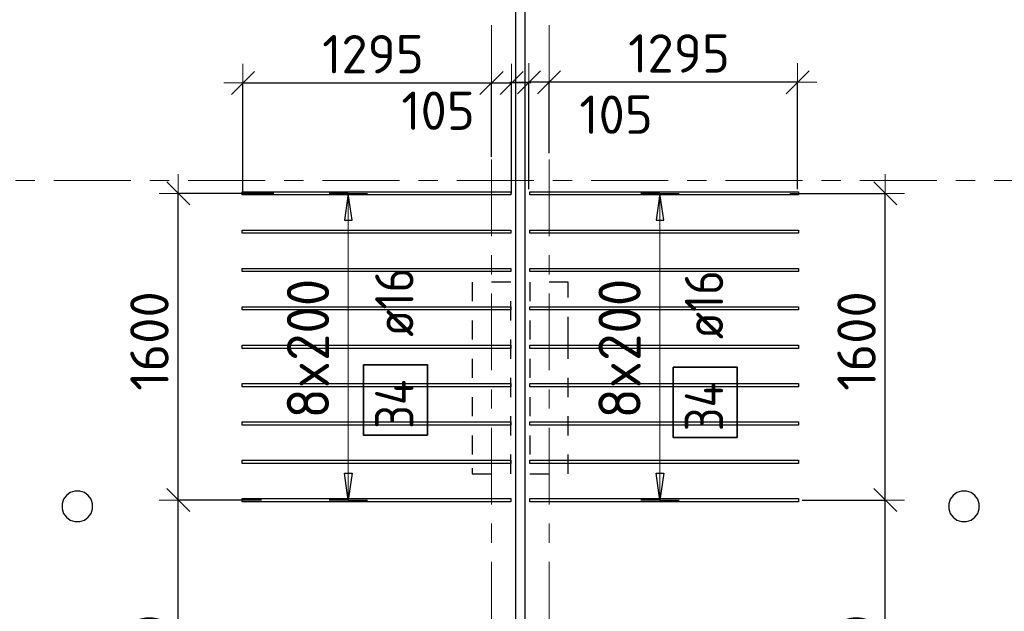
# Model space of a CAD drawing. Header units: metres. Extents: x -38 to 97, y -15 to 21.
# Tile 27 of 132: x 30.09 to 35.22, y 5.15 to 8.24. Entities that reach past the tile are written whole.
import ezdxf

# ---------------------------------------------------------------- set-up
doc = ezdxf.new("R2010")
doc.units = ezdxf.units.M
doc.header["$PDMODE"] = 65
for name, pattern in [('______11', [0.5, 0.4, -0.05, 0, -0.05]), ('______2', [0.0405, 0.03, -0.0105]), ('______5', [1.1, 0.8, -0.1, 0.1, -0.1])]:
    doc.linetypes.add(name, pattern=pattern)
for name, color, linetype, lineweight in [('XR$2$Осевая линия (1)', 7, '______5', 13), ('XR$4$Перекрытие (1)', 7, 'Continuous', 35), ('XR$4$Размерная линия (1)', 7, 'Continuous', 13)]:
    doc.layers.add(name, color=color, linetype=linetype, lineweight=lineweight)
doc.layers.add('XR$4$Арм.стержн.Доп. Арм верхн.зоны Х', color=7, linetype='Continuous', lineweight=35, true_color=0x8c8cff)
doc.layers.add('XR$6$Стена_ бетон несущ.', color=7, linetype='Continuous', lineweight=70, true_color=0xb4b496)
doc.styles.add('ISOCPEUR', font='txt')
doc.dimstyles.new('DIMSTYLE_3', dxfattribs={"dimtxt": 0.2, "dimasz": 0.2, "dimexe": 0, "dimexo": 0, "dimgap": 0.1, "dimtad": 2, "dimdec": 0, "dimlfac": 1000, "dimrnd": 5, "dimzin": 12, "dimdsep": 46, "dimtxsty": 'ISOCPEUR', "dimblk1": 'ALL_ML_STRICH', "dimblk2": 'ALL_ML_STRICH', "dimsah": 1, "dimcen": 0, "dimclrd": 7, "dimclre": 256, "dimclrt": 7, "dimadec": 0, "dimazin": 0, "dimtfac": 1, "dimtdec": 0, "dimtix": 1, "dimtmove": 2, "dimatfit": 3, "dimfxl": 0, "dimtzin": 0, "dimlwd": 0, "dimlwe": -3, "dimarcsym": 0})
doc.dimstyles.new('DIMSTYLE_33', dxfattribs={"dimtxt": 0.2, "dimasz": 0.2, "dimexe": 0, "dimexo": 0, "dimgap": 0.1, "dimtad": 2, "dimdec": 0, "dimlfac": 1000, "dimrnd": 5, "dimzin": 12, "dimdsep": 46, "dimtxsty": 'ISOCPEUR', "dimblk1": 'ALL_ML_STRICH', "dimblk2": 'ALL_ML_STRICH', "dimsah": 1, "dimcen": 0, "dimclrd": 7, "dimclre": 256, "dimclrt": 7, "dimadec": 0, "dimazin": 0, "dimtfac": 1, "dimtdec": 0, "dimtix": 1, "dimtmove": 2, "dimatfit": 3, "dimfxl": 0, "dimtvp": 1.2, "dimtzin": 0, "dimlwd": 0, "dimlwe": -3, "dimarcsym": 0})
doc.dimstyles.new('DIMSTYLE_34', dxfattribs={"dimtxt": 0.2, "dimasz": 0.2, "dimexe": 0, "dimexo": 0, "dimgap": 0.1, "dimtad": 0, "dimdec": 0, "dimlfac": 1000, "dimrnd": 5, "dimzin": 12, "dimdsep": 46, "dimtxsty": 'ISOCPEUR', "dimblk1": 'ALL_ML_STRICH', "dimblk2": 'ALL_ML_STRICH', "dimsah": 1, "dimcen": 0, "dimclrd": 7, "dimclre": 256, "dimclrt": 7, "dimadec": 0, "dimazin": 0, "dimtfac": 1, "dimtdec": 0, "dimtix": 1, "dimtmove": 2, "dimatfit": 3, "dimfxl": 0, "dimtvp": 1.2, "dimtzin": 0, "dimlwd": 0, "dimlwe": -3, "dimarcsym": 0})

# ---------------------------------------------------------------- blocks, each defined once
blk = doc.blocks.new('ALL_ML_STRICH')
at = {"color": 0, "linetype": 'ByBlock', "lineweight": -2}
for p, q in [((-0.3, -0.3), (0.3, 0.3)), ((0, -0.5), (0, 0.5)), ((-1, 0), (0.5, 0))]:
    blk.add_line(p, q, dxfattribs=at)
blk = doc.blocks.new('*D401')
at = {"layer": 'DEFPOINTS', "color": 7, "linetype": 'Continuous', "lineweight": 13, "transparency": 33554687}
for p in [(31.3707, 5.7325), (30.9177, 3.9508), (31.3249, 3.9508)]:
    blk.add_point(p, dxfattribs=at)
at = {"layer": 'XR$4$Размерная линия (1)', "color": 9, "linetype": 'Continuous', "lineweight": -2, "true_color": 0xc7c7c7, "transparency": 33554687}
for p, q in [((31.3507, 5.7325), (30.9177, 5.7325)), ((31.3049, 3.9508), (30.9177, 3.9508))]:
    blk.add_line(p, q, dxfattribs=at)
at = {"layer": 'XR$4$Размерная линия (1)', "color": 7, "linetype": 'Continuous', "lineweight": -2, "transparency": 33554687}
blk.add_line((30.9177, 3.9508), (30.9177, 5.7325), dxfattribs=at)
at = {"layer": 'XR$4$Размерная линия (1)', "color": 7, "linetype": 'Continuous', "lineweight": 13, "transparency": 33554687, "xscale": 0.2, "yscale": 0.2, "zscale": 0.2}
for p, rotation in [((30.9177, 5.7325), 90), ((30.9177, 3.9508), 270)]:
    blk.add_blockref('ALL_ML_STRICH', p, dxfattribs=dict(at, rotation=rotation))
at = {"layer": 'XR$4$Размерная линия (1)', "color": 7, "linetype": 'Continuous', "lineweight": 13, "transparency": 33554687, "insert": (30.7677, 4.8716), "char_height": 0.2, "width": 0.8, "attachment_point": 5, "rotation": 90, "style": 'ISOCPEUR'}
blk.add_mtext('\\A1;{1780}', dxfattribs=at)
blk = doc.blocks.new('*D402')
at = {"layer": 'DEFPOINTS', "color": 7, "linetype": 'Continuous', "lineweight": 13, "transparency": 33554687}
for p in [(31.4356, 7.3325), (30.9177, 5.7325), (31.3707, 5.7325)]:
    blk.add_point(p, dxfattribs=at)
at = {"layer": 'XR$4$Размерная линия (1)', "color": 9, "linetype": 'Continuous', "lineweight": -2, "true_color": 0xc7c7c7, "transparency": 33554687}
for p, q in [((31.4156, 7.3325), (30.9177, 7.3325)), ((31.3507, 5.7325), (30.9177, 5.7325))]:
    blk.add_line(p, q, dxfattribs=at)
at = {"layer": 'XR$4$Размерная линия (1)', "color": 7, "linetype": 'Continuous', "lineweight": -2, "transparency": 33554687}
blk.add_line((30.9177, 5.7325), (30.9177, 7.3325), dxfattribs=at)
at = {"layer": 'XR$4$Размерная линия (1)', "color": 7, "linetype": 'Continuous', "lineweight": 13, "transparency": 33554687, "xscale": 0.2, "yscale": 0.2, "zscale": 0.2}
for p, rotation in [((30.9177, 7.3325), 90), ((30.9177, 5.7325), 270)]:
    blk.add_blockref('ALL_ML_STRICH', p, dxfattribs=dict(at, rotation=rotation))
at = {"layer": 'XR$4$Размерная линия (1)', "color": 7, "linetype": 'Continuous', "lineweight": 13, "transparency": 33554687, "insert": (30.7677, 6.5625), "char_height": 0.2, "width": 0.8, "attachment_point": 5, "rotation": 90, "style": 'ISOCPEUR'}
blk.add_mtext('\\A1;{1600}', dxfattribs=at)
blk = doc.blocks.new('*D475')
at = {"layer": 'DEFPOINTS', "color": 7, "linetype": 'Continuous', "lineweight": 13, "transparency": 33554687}
for p in [(34.145, 7.9128), (32.85, 7.5228), (34.145, 7.334)]:
    blk.add_point(p, dxfattribs=at)
at = {"layer": 'XR$4$Размерная линия (1)', "color": 9, "linetype": 'Continuous', "lineweight": -2, "true_color": 0xc7c7c7, "transparency": 33554687}
for p, q in [((32.85, 7.5428), (32.85, 7.9128)), ((34.145, 7.354), (34.145, 7.9128))]:
    blk.add_line(p, q, dxfattribs=at)
at = {"layer": 'XR$4$Размерная линия (1)', "color": 7, "linetype": 'Continuous', "lineweight": -2, "transparency": 33554687}
blk.add_line((34.145, 7.9128), (32.85, 7.9128), dxfattribs=at)
at = {"layer": 'XR$4$Размерная линия (1)', "color": 7, "linetype": 'Continuous', "lineweight": 13, "transparency": 33554687, "xscale": 0.2, "yscale": 0.2, "zscale": 0.2}
for p, rotation in [((32.85, 7.9128), 180), ((34.145, 7.9128), 360)]:
    blk.add_blockref('ALL_ML_STRICH', p, dxfattribs=dict(at, rotation=rotation))
at = {"layer": 'XR$4$Размерная линия (1)', "color": 7, "linetype": 'Continuous', "lineweight": 13, "transparency": 33554687, "insert": (33.5275, 8.0628), "char_height": 0.2, "width": 0.8, "attachment_point": 5, "style": 'ISOCPEUR'}
blk.add_mtext('\\A1;{1295}', dxfattribs=at)
blk = doc.blocks.new('*D476')
at = {"layer": 'DEFPOINTS', "color": 7, "linetype": 'Continuous', "lineweight": 13, "transparency": 33554687}
for p in [(32.85, 7.9128), (32.85, 7.5228), (32.745, 7.334)]:
    blk.add_point(p, dxfattribs=at)
at = {"layer": 'XR$4$Размерная линия (1)', "color": 9, "linetype": 'Continuous', "lineweight": -2, "true_color": 0xc7c7c7, "transparency": 33554687}
for p, q in [((32.745, 7.354), (32.745, 7.9128)), ((32.85, 7.5428), (32.85, 7.9128))]:
    blk.add_line(p, q, dxfattribs=at)
at = {"layer": 'XR$4$Размерная линия (1)', "color": 7, "linetype": 'Continuous', "lineweight": -2, "transparency": 33554687}
blk.add_line((32.85, 7.9128), (32.745, 7.9128), dxfattribs=at)
at = {"layer": 'XR$4$Размерная линия (1)', "color": 7, "linetype": 'Continuous', "lineweight": 13, "transparency": 33554687, "xscale": 0.2, "yscale": 0.2, "zscale": 0.2}
for p, rotation in [((32.745, 7.9128), 180), ((32.85, 7.9128), 360)]:
    blk.add_blockref('ALL_ML_STRICH', p, dxfattribs=dict(at, rotation=rotation))
at = {"layer": 'XR$4$Размерная линия (1)', "color": 7, "linetype": 'Continuous', "lineweight": 13, "transparency": 33554687, "insert": (33.1993, 7.7435), "char_height": 0.2, "width": 0.6, "attachment_point": 5, "style": 'ISOCPEUR'}
blk.add_mtext('\\A1;{105}', dxfattribs=at)
blk = doc.blocks.new('*D477')
at = {"layer": 'DEFPOINTS', "color": 7, "linetype": 'Continuous', "lineweight": 13, "transparency": 33554687}
for p in [(31.255, 7.9089), (32.55, 7.5028), (31.255, 7.314)]:
    blk.add_point(p, dxfattribs=at)
at = {"layer": 'XR$4$Размерная линия (1)', "color": 9, "linetype": 'Continuous', "lineweight": -2, "true_color": 0xc7c7c7, "transparency": 33554687}
for p, q in [((31.255, 7.334), (31.255, 7.9089)), ((32.55, 7.5228), (32.55, 7.9089))]:
    blk.add_line(p, q, dxfattribs=at)
at = {"layer": 'XR$4$Размерная линия (1)', "color": 7, "linetype": 'Continuous', "lineweight": -2, "transparency": 33554687}
blk.add_line((31.255, 7.9089), (32.55, 7.9089), dxfattribs=at)
at = {"layer": 'XR$4$Размерная линия (1)', "color": 7, "linetype": 'Continuous', "lineweight": 13, "transparency": 33554687, "xscale": 0.2, "yscale": 0.2, "zscale": 0.2, "rotation": 180}
blk.add_blockref('ALL_ML_STRICH', (31.255, 7.9089), dxfattribs=at)
at = {"layer": 'XR$4$Размерная линия (1)', "color": 7, "linetype": 'Continuous', "lineweight": 13, "transparency": 33554687, "xscale": 0.2, "yscale": 0.2, "zscale": 0.2}
blk.add_blockref('ALL_ML_STRICH', (32.55, 7.9089), dxfattribs=at)
at = {"layer": 'XR$4$Размерная линия (1)', "color": 7, "linetype": 'Continuous', "lineweight": 13, "transparency": 33554687, "insert": (31.9325, 8.0589), "char_height": 0.2, "width": 0.8, "attachment_point": 5, "style": 'ISOCPEUR'}
blk.add_mtext('\\A1;{1295}', dxfattribs=at)
blk = doc.blocks.new('*D478')
at = {"layer": 'DEFPOINTS', "color": 7, "linetype": 'Continuous', "lineweight": 13, "transparency": 33554687}
for p in [(32.55, 7.9089), (32.55, 7.5028), (32.655, 7.314)]:
    blk.add_point(p, dxfattribs=at)
at = {"layer": 'XR$4$Размерная линия (1)', "color": 9, "linetype": 'Continuous', "lineweight": -2, "true_color": 0xc7c7c7, "transparency": 33554687}
for p, q in [((32.55, 7.5228), (32.55, 7.9089)), ((32.655, 7.334), (32.655, 7.9089))]:
    blk.add_line(p, q, dxfattribs=at)
at = {"layer": 'XR$4$Размерная линия (1)', "color": 7, "linetype": 'Continuous', "lineweight": -2, "transparency": 33554687}
blk.add_line((32.55, 7.9089), (32.655, 7.9089), dxfattribs=at)
at = {"layer": 'XR$4$Размерная линия (1)', "color": 7, "linetype": 'Continuous', "lineweight": 13, "transparency": 33554687, "xscale": 0.2, "yscale": 0.2, "zscale": 0.2, "rotation": 180}
blk.add_blockref('ALL_ML_STRICH', (32.55, 7.9089), dxfattribs=at)
at = {"layer": 'XR$4$Размерная линия (1)', "color": 7, "linetype": 'Continuous', "lineweight": 13, "transparency": 33554687, "xscale": 0.2, "yscale": 0.2, "zscale": 0.2}
blk.add_blockref('ALL_ML_STRICH', (32.655, 7.9089), dxfattribs=at)
at = {"layer": 'XR$4$Размерная линия (1)', "color": 7, "linetype": 'Continuous', "lineweight": 13, "transparency": 33554687, "insert": (32.2718, 7.7642), "char_height": 0.2, "width": 0.6, "attachment_point": 5, "style": 'ISOCPEUR'}
blk.add_mtext('\\A1;{105}', dxfattribs=at)
blk = doc.blocks.new('*D659')
at = {"layer": 'DEFPOINTS', "color": 7, "linetype": 'Continuous', "lineweight": 13, "transparency": 33554687}
for p in [(34.1493, 5.7325), (34.1951, 3.9508), (34.6023, 3.9508)]:
    blk.add_point(p, dxfattribs=at)
at = {"layer": 'XR$4$Размерная линия (1)', "color": 9, "linetype": 'Continuous', "lineweight": -2, "true_color": 0xc7c7c7, "transparency": 33554687}
for p, q in [((34.1693, 5.7325), (34.6023, 5.7325)), ((34.2151, 3.9508), (34.6023, 3.9508))]:
    blk.add_line(p, q, dxfattribs=at)
at = {"layer": 'XR$4$Размерная линия (1)', "color": 7, "linetype": 'Continuous', "lineweight": -2, "transparency": 33554687}
blk.add_line((34.6023, 3.9508), (34.6023, 5.7325), dxfattribs=at)
at = {"layer": 'XR$4$Размерная линия (1)', "color": 7, "linetype": 'Continuous', "lineweight": 13, "transparency": 33554687, "xscale": 0.2, "yscale": 0.2, "zscale": 0.2}
for p, rotation in [((34.6023, 5.7325), 90), ((34.6023, 3.9508), 270)]:
    blk.add_blockref('ALL_ML_STRICH', p, dxfattribs=dict(at, rotation=rotation))
at = {"layer": 'XR$4$Размерная линия (1)', "color": 7, "linetype": 'Continuous', "lineweight": 13, "transparency": 33554687, "insert": (34.4523, 4.8716), "char_height": 0.2, "width": 0.8, "attachment_point": 5, "rotation": 90, "style": 'ISOCPEUR'}
blk.add_mtext('\\A1;{1780}', dxfattribs=at)
blk = doc.blocks.new('*D660')
at = {"layer": 'DEFPOINTS', "color": 7, "linetype": 'Continuous', "lineweight": 13, "transparency": 33554687}
for p in [(34.0844, 7.3325), (34.1493, 5.7325), (34.6023, 5.7325)]:
    blk.add_point(p, dxfattribs=at)
at = {"layer": 'XR$4$Размерная линия (1)', "color": 9, "linetype": 'Continuous', "lineweight": -2, "true_color": 0xc7c7c7, "transparency": 33554687}
for p, q in [((34.1044, 7.3325), (34.6023, 7.3325)), ((34.1693, 5.7325), (34.6023, 5.7325))]:
    blk.add_line(p, q, dxfattribs=at)
at = {"layer": 'XR$4$Размерная линия (1)', "color": 7, "linetype": 'Continuous', "lineweight": -2, "transparency": 33554687}
blk.add_line((34.6023, 5.7325), (34.6023, 7.3325), dxfattribs=at)
at = {"layer": 'XR$4$Размерная линия (1)', "color": 7, "linetype": 'Continuous', "lineweight": 13, "transparency": 33554687, "xscale": 0.2, "yscale": 0.2, "zscale": 0.2}
for p, rotation in [((34.6023, 7.3325), 90), ((34.6023, 5.7325), 270)]:
    blk.add_blockref('ALL_ML_STRICH', p, dxfattribs=dict(at, rotation=rotation))
at = {"layer": 'XR$4$Размерная линия (1)', "color": 7, "linetype": 'Continuous', "lineweight": 13, "transparency": 33554687, "insert": (34.4523, 6.5625), "char_height": 0.2, "width": 0.8, "attachment_point": 5, "rotation": 90, "style": 'ISOCPEUR'}
blk.add_mtext('\\A1;{1600}', dxfattribs=at)

msp = doc.modelspace()

# ---------------------------------------------------------------- linework, layer by layer
at = {"layer": 'XR$2$Осевая линия (1)', "color": 253, "linetype": '______11', "lineweight": 13, "true_color": 0xa0a0a0, "transparency": 33554687}
for p, q in [((32.55, -3.39), (32.55, 19.78)), ((32.85, -3.39), (32.85, 19.78)), ((-2.63, 7.4), (62.6, 7.4))]:
    msp.add_line(p, q, dxfattribs=at)
at = {"layer": 'XR$4$Арм.стержн.Доп. Арм верхн.зоны Х', "color": 253, "linetype": 'Continuous', "lineweight": -3, "true_color": 0xa0a0a0, "transparency": 33554687}
for p, q in [((31.8037, 7.3325), (31.7037, 7.3325)), ((31.8037, 7.3325), (31.9037, 7.3325)), ((33.4274, 7.3325), (33.3274, 7.3325)), ((33.4274, 7.3325), (33.5274, 7.3325)), ((31.8037, 5.7325), (31.7037, 5.7325)), ((31.8037, 5.7325), (31.9037, 5.7325)), ((33.4274, 5.7325), (33.3274, 5.7325)), ((33.4274, 5.7325), (33.5274, 5.7325))]:
    msp.add_line(p, q, dxfattribs=at)
at = {"layer": 'XR$4$Арм.стержн.Доп. Арм верхн.зоны Х', "color": 7, "linetype": 'Continuous', "lineweight": 25, "transparency": 33554687}
for p, q in [((31.8037, 7.3325), (31.7837, 7.1925)), ((31.8237, 7.1925), (31.8037, 7.3325)), ((33.4274, 7.3325), (33.4074, 7.1925)), ((33.4474, 7.1925), (33.4274, 7.3325)), ((31.7837, 7.1925), (31.8237, 7.1925)), ((33.4074, 7.1925), (33.4474, 7.1925)), ((31.8037, 5.7325), (31.7837, 5.8725)), ((31.7837, 5.8725), (31.8237, 5.8725)), ((31.8237, 5.8725), (31.8037, 5.7325)), ((33.4274, 5.7325), (33.4074, 5.8725)), ((33.4074, 5.8725), (33.4474, 5.8725)), ((33.4474, 5.8725), (33.4274, 5.7325))]:
    msp.add_line(p, q, dxfattribs=at)
at = {"layer": 'XR$4$Арм.стержн.Доп. Арм верхн.зоны Х', "color": 7, "linetype": 'Continuous', "lineweight": 13, "transparency": 33554687}
for p, q in [((31.8037, 7.3325), (31.8037, 7.3325)), ((31.8037, 5.7325), (31.8037, 7.3325)), ((33.4274, 7.3325), (33.4274, 7.3325)), ((33.4274, 5.7325), (33.4274, 7.3325)), ((31.8037, 5.7325), (31.8037, 5.7325)), ((33.4274, 5.7325), (33.4274, 5.7325))]:
    msp.add_line(p, q, dxfattribs=at)
at = {"layer": 'XR$4$Арм.стержн.Доп. Арм верхн.зоны Х', "color": 7, "linetype": 'Continuous', "lineweight": 25, "transparency": 33554687}
for points in [[(32.65, 7.3245), (31.25, 7.3245), (31.25, 7.3405), (32.65, 7.3405), (32.65, 7.3245)], [(32.75, 7.3405), (34.15, 7.3405), (34.15, 7.3245), (32.75, 7.3245), (32.75, 7.3405)], [(32.65, 7.1245), (31.25, 7.1245), (31.25, 7.1405), (32.65, 7.1405), (32.65, 7.1245)], [(32.75, 7.1405), (34.15, 7.1405), (34.15, 7.1245), (32.75, 7.1245), (32.75, 7.1405)], [(32.65, 6.9245), (31.25, 6.9245), (31.25, 6.9405), (32.65, 6.9405), (32.65, 6.9245)], [(32.75, 6.9405), (34.15, 6.9405), (34.15, 6.9245), (32.75, 6.9245), (32.75, 6.9405)], [(32.65, 6.7245), (31.25, 6.7245), (31.25, 6.7405), (32.65, 6.7405), (32.65, 6.7245)], [(32.75, 6.7405), (34.15, 6.7405), (34.15, 6.7245), (32.75, 6.7245), (32.75, 6.7405)], [(32.65, 6.5245), (31.25, 6.5245), (31.25, 6.5405), (32.65, 6.5405), (32.65, 6.5245)], [(32.75, 6.5405), (34.15, 6.5405), (34.15, 6.5245), (32.75, 6.5245), (32.75, 6.5405)], [(32.65, 6.3245), (31.25, 6.3245), (31.25, 6.3405), (32.65, 6.3405), (32.65, 6.3245)], [(32.75, 6.3405), (34.15, 6.3405), (34.15, 6.3245), (32.75, 6.3245), (32.75, 6.3405)], [(32.65, 6.1245), (31.25, 6.1245), (31.25, 6.1405), (32.65, 6.1405), (32.65, 6.1245)], [(32.75, 6.1405), (34.15, 6.1405), (34.15, 6.1245), (32.75, 6.1245), (32.75, 6.1405)], [(32.65, 5.9245), (31.25, 5.9245), (31.25, 5.9405), (32.65, 5.9405), (32.65, 5.9245)], [(32.75, 5.9405), (34.15, 5.9405), (34.15, 5.9245), (32.75, 5.9245), (32.75, 5.9405)], [(32.65, 5.7245), (31.25, 5.7245), (31.25, 5.7405), (32.65, 5.7405), (32.65, 5.7245)], [(32.75, 5.7405), (34.15, 5.7405), (34.15, 5.7245), (32.75, 5.7245), (32.75, 5.7405)]]:
    msp.add_lwpolyline(points, dxfattribs=at)
at = {"layer": 'XR$4$Арм.стержн.Доп. Арм верхн.зоны Х', "color": 7, "linetype": 'Continuous', "lineweight": 35, "transparency": 33554687}
for points in [[(32.2171, 6.0715), (32.2171, 6.4382), (31.8837, 6.4382), (31.8837, 6.0715), (32.2171, 6.0715)], [(33.8308, 6.0587), (33.8308, 6.4254), (33.4975, 6.4254), (33.4975, 6.0587), (33.8308, 6.0587)]]:
    msp.add_lwpolyline(points, dxfattribs=at)
at = {"layer": 'XR$4$Перекрытие (1)', "color": 7, "linetype": 'Continuous', "lineweight": 25, "transparency": 33554687}
for p, q in [((32.675, 16.6502), (32.675, -0.25)), ((32.725, -0.2498), (32.725, 16.6502)), ((30.3349, 5.7573), (30.3201, 5.7369)), ((30.3553, 5.7721), (30.3349, 5.7573)), ((30.3793, 5.7799), (30.3553, 5.7721)), ((30.4046, 5.7799), (30.3793, 5.7799)), ((30.4286, 5.7721), (30.4046, 5.7799)), ((30.449, 5.7573), (30.4286, 5.7721)), ((30.4638, 5.7369), (30.449, 5.7573)), ((34.9551, 5.7573), (34.9403, 5.7369)), ((34.9755, 5.7721), (34.9551, 5.7573)), ((34.9995, 5.7799), (34.9755, 5.7721)), ((35.0248, 5.7799), (34.9995, 5.7799)), ((35.0488, 5.7721), (35.0248, 5.7799)), ((35.0692, 5.7573), (35.0488, 5.7721)), ((35.084, 5.7369), (35.0692, 5.7573)), ((30.3201, 5.7369), (30.3123, 5.7129)), ((30.3123, 5.7129), (30.3123, 5.6876)), ((30.4716, 5.7129), (30.4638, 5.7369)), ((30.4716, 5.6876), (30.4716, 5.7129)), ((34.9403, 5.7369), (34.9325, 5.7129)), ((34.9325, 5.7129), (34.9325, 5.6876)), ((35.0918, 5.7129), (35.084, 5.7369)), ((35.0918, 5.6876), (35.0918, 5.7129)), ((30.3123, 5.6876), (30.3201, 5.6636)), ((30.3201, 5.6636), (30.3349, 5.6432)), ((30.449, 5.6432), (30.4638, 5.6636)), ((30.4638, 5.6636), (30.4716, 5.6876)), ((34.9325, 5.6876), (34.9403, 5.6636)), ((34.9403, 5.6636), (34.9551, 5.6432)), ((35.0692, 5.6432), (35.084, 5.6636)), ((35.084, 5.6636), (35.0918, 5.6876)), ((30.3349, 5.6432), (30.3553, 5.6284)), ((30.3553, 5.6284), (30.3793, 5.6206)), ((30.3793, 5.6206), (30.4046, 5.6206)), ((30.4046, 5.6206), (30.4286, 5.6284)), ((30.4286, 5.6284), (30.449, 5.6432)), ((34.9551, 5.6432), (34.9755, 5.6284)), ((34.9755, 5.6284), (34.9995, 5.6206)), ((34.9995, 5.6206), (35.0248, 5.6206)), ((35.0248, 5.6206), (35.0488, 5.6284)), ((35.0488, 5.6284), (35.0692, 5.6432))]:
    msp.add_line(p, q, dxfattribs=at)
at = {"layer": 'XR$6$Стена_ бетон несущ.', "color": 253, "linetype": '______2', "lineweight": -3, "true_color": 0xa0a0a0, "transparency": 33554687}
for p, q in [((32.65, 6.87), (32.45, 6.87)), ((32.45, 6.87), (32.45, 5.8989)), ((32.65, 5.87), (32.65, 6.87)), ((32.95, 6.87), (32.75, 6.87)), ((32.75, 6.87), (32.75, 5.87)), ((32.95, 6.79), (32.95, 6.87)), ((32.95, 6.5894), (32.95, 6.79)), ((32.95, 6.5094), (32.95, 6.5894)), ((32.95, 5.87), (32.95, 6.5094)), ((32.45, 5.8989), (32.45, 5.87)), ((32.45, 5.87), (32.65, 5.87)), ((32.75, 5.87), (32.95, 5.87))]:
    msp.add_line(p, q, dxfattribs=at)

# ---------------------------------------------------------------- texts
at = {"layer": 'XR$4$Арм.стержн.Доп. Арм верхн.зоны Х', "color": 7, "linetype": 'Continuous', "lineweight": 25, "transparency": 33554687, "char_height": 0.2, "attachment_point": 7, "rotation": 90, "style": 'ISOCPEUR'}
for s, insert, width in [('\\W0.89; ø16 ', (32.1437, 6.4715), 0.749105), ('\\W0.89; ø16 ', (33.7575, 6.4587), 0.749105), ('\\W0.88;34', (32.1437, 6.1048), 0.387995), ('\\W0.88;34', (33.7575, 6.0921), 0.387995)]:
    msp.add_mtext(s, dxfattribs=dict(at, insert=insert, width=width))
at = {"layer": 'XR$4$Арм.стержн.Доп. Арм верхн.зоны Х', "color": 7, "linetype": 'Continuous', "lineweight": 13, "transparency": 33554687, "char_height": 0.22, "width": 0.873359, "attachment_point": 7, "rotation": 90, "style": 'ISOCPEUR'}
for insert in [(31.7037, 6.1585), (33.3274, 6.1585)]:
    msp.add_mtext('\\W0.95;8x200', dxfattribs=dict(at, insert=insert))

# ---------------------------------------------------------------- dimensions: what is measured, and where the dimension line sits
at = {"layer": 'XR$4$Размерная линия (1)', "color": 7, "linetype": 'Continuous', "lineweight": 13, "transparency": 33554687}
for base, p1, p2, dimstyle, picture, middle in [((32.55, 7.9089), (31.255, 7.334), (32.55, 7.5228), 'DIMSTYLE_3', '*D477', (31.9325, 8.0589)), ((32.655, 7.9089), (32.55, 7.5228), (32.655, 7.334), 'DIMSTYLE_34', '*D478', (32.2718, 7.7642))]:
    dim = msp.add_linear_dim(base=base, p1=p1, p2=p2, dimstyle=dimstyle, override={"dimpost": '<>', "dimclrd": 7, "dimclre": 9, "dimclrt": 7, "dimlwd": 0, "dimlwe": 65533}, dxfattribs=at)
    dim.commit()
    dim.dimension.update_dxf_attribs({"geometry": picture, "text_midpoint": middle, "dimtype": 160})
for base, p1, p2, angle, dimstyle, picture, middle in [((32.85, 7.9128), (34.145, 7.354), (32.85, 7.5428), 180, 'DIMSTYLE_3', '*D475', (33.5275, 8.0628)), ((32.745, 7.9128), (32.85, 7.5428), (32.745, 7.354), 180, 'DIMSTYLE_33', '*D476', (33.1993, 7.7435)), ((30.9177, 7.3325), (31.3507, 5.7325), (31.4156, 7.3325), 90, 'DIMSTYLE_3', '*D402', (30.7677, 6.5625)), ((34.6023, 7.3325), (34.1693, 5.7325), (34.1044, 7.3325), 90, 'DIMSTYLE_3', '*D660', (34.4523, 6.5625)), ((30.9177, 5.7325), (31.3049, 3.9508), (31.3507, 5.7325), 90, 'DIMSTYLE_3', '*D401', (30.7677, 4.8716)), ((34.6023, 5.7325), (34.2151, 3.9508), (34.1693, 5.7325), 90, 'DIMSTYLE_3', '*D659', (34.4523, 4.8716))]:
    dim = msp.add_linear_dim(base=base, p1=p1, p2=p2, angle=angle, dimstyle=dimstyle, override={"dimpost": '<>', "dimclrd": 7, "dimclre": 9, "dimclrt": 7, "dimlwd": 0, "dimlwe": 65533}, dxfattribs=at)
    dim.commit()
    dim.dimension.update_dxf_attribs({"geometry": picture, "text_midpoint": middle, "dimtype": 160})

doc.saveas('drawing.dxf')
